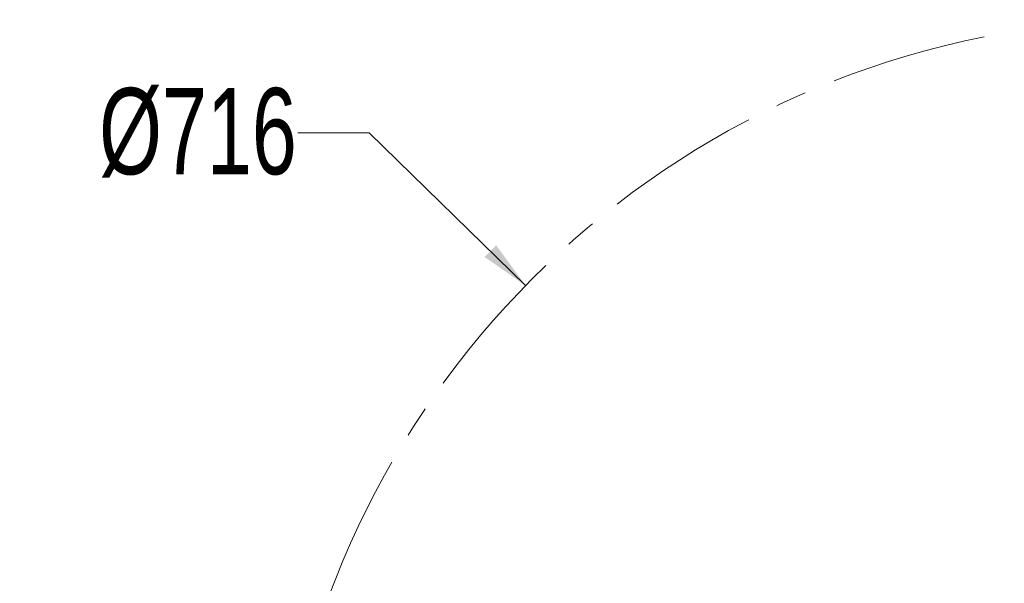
# Model space of a CAD drawing. Header units: millimetres. Extents: x 0 to 840, y 0 to 594.
# Tile 6 of 28: x 95 to 175, y 398 to 444. Entities that reach past the tile are written whole.
import ezdxf

# ---------------------------------------------------------------- set-up
doc = ezdxf.new("R2010")
doc.units = ezdxf.units.MM
doc.linetypes.add('CENTERX2', pattern=[20.32, 12.7, -2.54, 2.54, -2.54])
doc.layers.get('0').update_dxf_attribs({"lineweight": 18})
doc.layers.add('标注层', color=150, linetype='Continuous', lineweight=18)
doc.styles.add('SLDTEXTSTYLE1', font='txt', dxfattribs={"width": 0.7})
doc.dimstyles.new('SLDDIMSTYLE1', dxfattribs={"dimtxt": 7, "dimasz": 4, "dimexe": 0, "dimexo": 0.0625, "dimgap": 1.75, "dimtad": 0, "dimtih": 1, "dimtoh": 1, "dimdec": 0, "dimlfac": 10, "dimrnd": 1e-09, "dimzin": 12, "dimdsep": 46, "dimtxsty": 'SLDTEXTSTYLE1', "dimcen": 0, "dimdle": 8, "dimadec": 0, "dimazin": 3, "dimtfac": 1, "dimtdec": 3, "dimtofl": 0, "dimtmove": 0, "dimatfit": 3, "dimfxl": 1, "dimfrac": 2, "dimtolj": 1, "dimarcsym": 0})

# ---------------------------------------------------------------- blocks, each defined once
blk = doc.blocks.new('*X33')
at = {"layer": '标注层', "linetype": 'Continuous'}
blk.add_hatch(color=0, dxfattribs=at).paths.add_polyline_path([(136.339, 421.995), (133.944, 425.267), (133.012, 424.313)], flags=0)
at = {"layer": '标注层', "color": 0, "linetype": 'Continuous'}
for q in [(117.874, 434.391), (136.339, 421.995)]:
    blk.add_line((123.649, 434.391), q, dxfattribs=at)
at = {"layer": '标注层', "color": 0, "insert": (109.772, 434.391), "char_height": 7, "width": 28.90726, "attachment_point": 5, "style": 'SLDTEXTSTYLE1'}
blk.add_mtext('%%C716', dxfattribs=at)

msp = doc.modelspace()

# ---------------------------------------------------------------- linework, layer by layer
at = {"color": 7, "linetype": 'CENTERX2', "lineweight": 18}
msp.add_arc((187.559, 371.964), 71.6, 20, 340, dxfattribs=at)

# ---------------------------------------------------------------- dimensions: what is measured, and where the dimension line sits
at = {"layer": '标注层', "color": 7}
dim = msp.add_diameter_dim_2p(p1=(238.778, 321.933), p2=(136.339, 421.995), dimstyle='SLDDIMSTYLE1', override={"dimpost": '%%C<>', "dimsah": 1}, dxfattribs=at)
dim.commit()
dim.dimension.update_dxf_attribs({"geometry": '*X33', "text_midpoint": (123.649, 434.391), "dimtype": 163})

doc.saveas('drawing.dxf')
